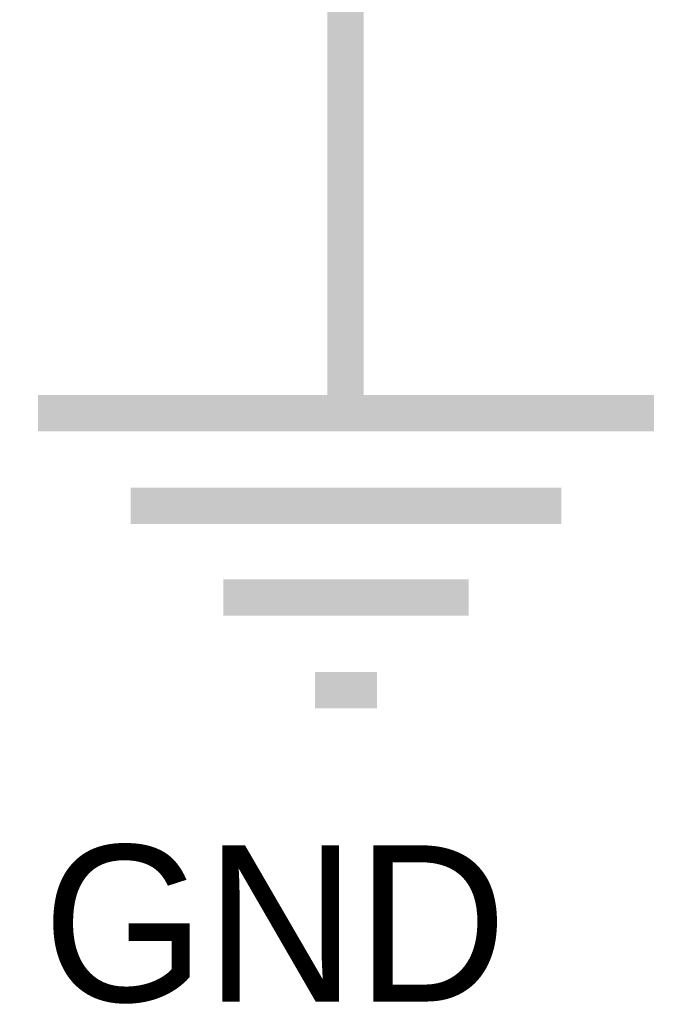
# Model space of a CAD drawing. Header units: inches. Extents: x 0 to 17, y 0 to 11.
# Tile 68 of 114: x 5.644 to 5.856, y 7.358 to 7.678. Entities that reach past the tile are written whole.
import ezdxf

# ---------------------------------------------------------------- set-up
doc = ezdxf.new("R2010")
doc.units = ezdxf.units.IN
doc.header["$MEASUREMENT"] = 0
doc.layers.add('Sheet', color=255, linetype='Continuous')

msp = doc.modelspace()

# ---------------------------------------------------------------- linework, layer by layer
at = {"layer": 'Sheet'}
for points in [[(5.75019, 7.84995, 0.0118, 0.0118, 0), (5.75019, 7.74964, 0.0118, 0.0118, 0), (5.75019, 7.64973, 0.0118, 0.0118, 0)], [(5.75019, 7.64973, 0.0118, 0.0118, 0), (5.75019, 7.54981, 0.0118, 0.0118, 0)], [(5.65028, 7.54981, 0.0118, 0.0118, 0), (5.85049, 7.54981, 0.0118, 0.0118, 0)], [(5.68041, 7.51968, 0.0118, 0.0118, 0), (5.82036, 7.51968, 0.0118, 0.0118, 0)], [(5.71054, 7.48994, 0.0118, 0.0118, 0), (5.79023, 7.48994, 0.0118, 0.0118, 0)], [(5.74028, 7.45981, 0.0118, 0.0118, 0), (5.76049, 7.45981, 0.0118, 0.0118, 0)]]:
    msp.add_lwpolyline(points, format="xyseb", dxfattribs=at)

# ---------------------------------------------------------------- texts
msp.add_text('GND', height=0.05075, dxfattribs=at).set_placement((5.65187, 7.35871))

doc.saveas('drawing.dxf')
